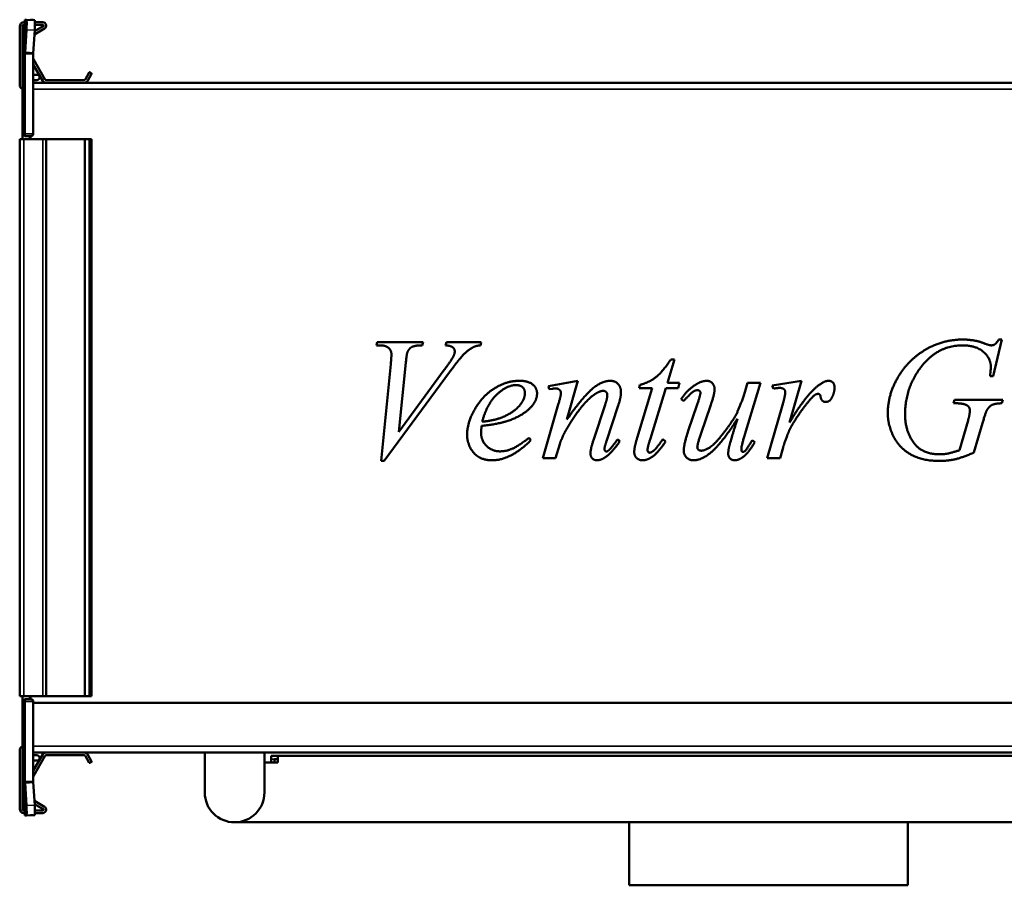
# Model space of a CAD drawing. Header units: millimetres. Extents: x 169 to 671, y 164 to 430.
# Tile 1 of 2: x 169 to 466, y 170 to 430. Entities that reach past the tile are written whole.
import ezdxf

# ---------------------------------------------------------------- set-up
doc = ezdxf.new("R2010")
doc.units = ezdxf.units.MM
doc.header["$LTSCALE"] = 2
doc.layers.add('Widoczne (ISO)', color=7, linetype='Continuous', lineweight=50)
doc.layers.add('Widoczne wąskie (ISO)', color=7, linetype='Continuous', lineweight=35)

msp = doc.modelspace()

# ---------------------------------------------------------------- linework, layer by layer
at = {"layer": 'Widoczne (ISO)'}
for p, q in [((169.2, 410.71), (169.2, 428.51)), ((170, 416.91), (170, 428.91)), ((170, 428.91), (170.3, 428.91)), ((170.8, 428.91), (170.3, 428.91)), ((170.4, 429.71), (170.8, 429.71)), ((170.8, 420.34), (170.8, 430.41)), ((170.81, 430.5), (171.24, 430.48)), ((171.24, 430.48), (173.73, 430.33)), ((172.42, 430.41), (173.3, 430.41)), ((176.7, 427.85), (173.65, 426.08)), ((173.71, 427.04), (176.3, 428.54)), ((173.8, 429.71), (176.2, 429.71)), ((176.2, 428.91), (173.8, 428.91)), ((171.24, 427.48), (170.81, 420.57)), ((173.3, 420.42), (173.73, 427.33)), ((170.8, 420.34), (170.8, 396.11)), ((172.2, 420.34), (170.8, 420.34)), ((170.81, 420.57), (172.2, 420.49)), ((172.2, 420.49), (173.3, 420.42)), ((173.3, 420.34), (172.2, 420.34)), ((173.3, 396.12), (173.3, 420.34)), ((170, 416.41), (170, 416.91)), ((170, 413.35), (170, 416.41)), ((170, 416.41), (170.3, 416.41)), ((170.72, 416.18), (170.8, 416.4)), ((176.19, 412.01), (173.3, 417.02)), ((173.33, 418.57), (176.88, 412.41)), ((170.06, 413.33), (170, 413.35)), ((170.06, 413.3), (170.06, 413.3)), ((173.3, 413.91), (174.4, 413.91)), ((188.95, 412.41), (190.18, 414.54)), ((190.87, 414.14), (189.64, 412.01)), ((190.45, 414.61), (190.8, 414.41)), ((170, 412.11), (170, 411.51)), ((170, 411.51), (170.07, 411.51)), ((170, 411.51), (170, 409.51)), ((174.4, 412.31), (173.3, 412.31)), ((173.3, 411.51), (666.7, 411.51)), ((177.06, 412.31), (188.78, 412.31)), ((170, 395.91), (170, 409.51)), ((170.06, 396.11), (170.06, 408.91)), ((170, 395.41), (170, 395.91)), ((170, 395.91), (170.3, 395.91)), ((170, 395.41), (170, 394.51)), ((170, 395.41), (170.3, 395.41)), ((170.8, 395.91), (170.3, 395.91)), ((170.8, 395.41), (170.8, 396.11)), ((170.8, 395.41), (172.5, 395.41)), ((172.5, 395.42), (172.5, 395.41)), ((172.5, 395.42), (172.6, 395.42)), ((172.5, 394.51), (172.5, 395.41)), ((169.2, 394.51), (170.4, 394.51)), ((169.2, 394.51), (169.2, 226.51)), ((176.2, 394.51), (170.4, 394.51)), ((176.2, 394.51), (177.2, 394.51)), ((188.78, 394.51), (177.2, 394.51)), ((177.2, 394.51), (177.2, 226.51)), ((188.95, 394.51), (188.78, 394.51)), ((190.18, 394.51), (188.95, 394.51)), ((190.18, 394.51), (190.45, 394.51)), ((190.8, 394.51), (190.45, 394.51)), ((190.8, 394.51), (190.9, 394.51)), ((190.9, 394.51), (190.9, 226.51)), ((276.78, 332.31), (277.04, 333.26)), ((277.04, 333.26), (290.88, 333.26)), ((290.88, 333.26), (290.59, 332.31)), ((297.6, 332.31), (297.91, 333.26)), ((297.91, 333.26), (308.41, 333.26)), ((308.41, 333.26), (308.15, 332.31)), ((465.37, 334.06), (462.76, 323.02)), ((464.42, 334.06), (465.37, 334.06)), ((277.73, 332.31), (276.78, 332.31)), ((285.65, 327.11), (283.56, 306.24)), ((366.69, 328.05), (364.6, 321.02)), ((365.54, 328.05), (366.69, 328.05)), ((278.21, 297.46), (281.1, 326.6)), ((298.86, 324.25), (279.16, 297.46)), ((283.56, 306.24), (297.23, 324.88)), ((328.63, 320.02), (337.52, 321.62)), ((337.52, 321.62), (334.17, 309.98)), ((364.6, 321.02), (368.17, 321.02)), ((368.17, 321.02), (367.74, 319.36)), ((392.59, 321.02), (387.87, 305.41)), ((388.07, 318.88), (388.67, 321.02)), ((388.67, 321.02), (392.59, 321.02)), ((396.14, 320.19), (404.97, 321.62)), ((404.97, 321.62), (401.37, 309.07)), ((462.76, 323.02), (461.82, 323.02)), ((328.85, 319.08), (328.63, 320.02)), ((329.8, 319.22), (328.85, 319.08)), ((355.42, 304.43), (359.94, 319.36)), ((355.99, 319.36), (356.25, 320.39)), ((359.94, 319.36), (355.99, 319.36)), ((364.08, 319.36), (359.39, 304.18)), ((367.74, 319.36), (364.08, 319.36)), ((396.48, 319.25), (396.14, 320.19)), ((369.43, 315.53), (368.63, 316.1)), ((450.84, 314.84), (451.13, 315.84)), ((451.55, 314.84), (450.84, 314.84)), ((451.13, 315.84), (465.65, 315.84)), ((465.65, 315.84), (465.39, 314.84)), ((326.94, 298.26), (331.6, 314.44)), ((342.32, 304.03), (345.75, 314.41)), ((349.7, 314.16), (346.13, 303.38)), ((370.83, 306.49), (373.52, 314.47)), ((377.55, 314.1), (374.72, 305.86)), ((394.62, 298.26), (399.23, 314.3)), ((452.64, 300.69), (455.19, 309.7)), ((459.53, 308.81), (456.96, 299.97)), ((322.88, 304.46), (323.39, 303.72)), ((349.39, 303.89), (350.19, 303.41)), ((363.14, 303.98), (364, 303.35)), ((390.08, 303.69), (390.85, 303.09)), ((332.06, 302.52), (330.8, 298.26)), ((399.4, 301.52), (398.57, 298.26)), ((279.16, 297.46), (278.21, 297.46)), ((330.8, 298.26), (326.94, 298.26)), ((398.57, 298.26), (394.62, 298.26)), ((170.4, 226.51), (169.2, 226.51)), ((170, 226.51), (170, 225.61)), ((170.4, 226.51), (176.2, 226.51)), ((172.5, 225.61), (172.5, 226.51)), ((177.2, 226.51), (176.2, 226.51)), ((177.2, 226.51), (188.78, 226.51)), ((188.78, 226.51), (188.95, 226.51)), ((188.95, 226.51), (190.18, 226.51)), ((190.45, 226.51), (190.18, 226.51)), ((190.45, 226.51), (190.8, 226.51)), ((190.9, 226.51), (190.8, 226.51)), ((170, 225.11), (170, 225.61)), ((170, 225.61), (170.3, 225.61)), ((170, 222.51), (170, 225.11)), ((170, 225.11), (170.3, 225.11)), ((170.06, 212.11), (170.06, 224.91)), ((170.3, 225.11), (170.8, 225.11)), ((170.8, 224.91), (170.8, 225.61)), ((172.5, 225.61), (170.8, 225.61)), ((170.8, 224.91), (170.8, 200.69)), ((172.5, 225.61), (172.5, 225.6)), ((172.6, 225.6), (172.5, 225.6)), ((173.3, 200.69), (173.3, 224.9)), ((173.3, 224.51), (666.7, 224.51)), ((170, 211.51), (170, 222.51)), ((170, 211.51), (170, 209.51)), ((169.2, 192.51), (169.2, 210.31)), ((170.07, 209.51), (170, 209.51)), ((170, 209.51), (170, 208.91)), ((170.71, 208.71), (170.71, 208.71)), ((666.7, 209.51), (173.3, 209.51)), ((173.3, 204.01), (176.19, 209.01)), ((173.3, 208.71), (174.4, 208.71)), ((176.88, 208.61), (173.33, 202.45)), ((188.78, 208.71), (177.06, 208.71)), ((190.18, 206.48), (188.95, 208.61)), ((189.64, 209.01), (190.87, 206.88)), ((225, 209.51), (225, 207.51)), ((243, 207.51), (243, 209.51)), ((247, 208.51), (245, 208.51)), ((245, 206.51), (245, 208.51)), ((247, 208.51), (543, 208.51)), ((247, 206.51), (247, 208.51)), ((170, 207.67), (170.06, 207.69)), ((170, 204.61), (170, 207.67)), ((170.06, 207.72), (170.06, 207.72)), ((174.4, 207.11), (173.3, 207.11)), ((190.8, 206.61), (190.45, 206.41)), ((225, 197.51), (225, 207.51)), ((243, 207.51), (243, 197.51)), ((243, 206.51), (247, 206.51)), ((247, 207.51), (246, 207.51)), ((246, 207.51), (246, 206.51)), ((170, 204.11), (170, 204.61)), ((170, 204.61), (170.3, 204.61)), ((170, 192.11), (170, 204.11)), ((170.72, 204.84), (170.8, 204.62)), ((170.8, 190.61), (170.8, 200.69)), ((170.8, 200.69), (172.2, 200.69)), ((172.2, 200.54), (170.81, 200.45)), ((170.81, 200.45), (171.24, 193.54)), ((172.2, 200.69), (173.3, 200.69)), ((173.3, 200.6), (172.2, 200.54)), ((173.73, 193.69), (173.3, 200.6)), ((173.65, 194.94), (176.7, 193.18)), ((176.3, 192.48), (173.71, 193.98)), ((170, 192.11), (170.3, 192.11)), ((170.3, 192.11), (170.8, 192.11)), ((170.8, 191.31), (170.4, 191.31)), ((171.24, 190.54), (170.81, 190.52)), ((171.24, 190.54), (173.73, 190.69)), ((173.3, 190.61), (172.42, 190.61)), ((173.8, 192.11), (176.2, 192.11)), ((176.2, 191.31), (173.8, 191.31)), ((545, 188.51), (234, 188.51)), ((353, 188.51), (353, 169.51)), ((437, 188.51), (437, 169.51)), ((437, 169.51), (353, 169.51))]:
    msp.add_line(p, q, dxfattribs=at)
for centre, radius, start, end in [((170.4, 428.51), 1.2, 90, 180), ((176.2, 428.71), 1, 300, 90), ((176.2, 428.71), 0.2, 300, 90), ((173.5, 418.67), 0.2, 180, 210), ((182, 412.07), 12, 160, 174.1375), ((170.3, 416.91), 0.5, 270, 0), ((174.4, 413.11), 0.8, 270, 90), ((190.35, 414.44), 0.2, 60, 150), ((190.7, 414.24), 0.2, 330, 60), ((170.2, 410.71), 1, 180, 258.463), ((170.2, 412.11), 0.2, 128.8292, 180), ((177.06, 412.51), 1, 210, 270), ((177.06, 412.51), 0.2, 210, 270), ((188.78, 412.51), 0.2, 270, 330), ((188.78, 412.51), 1, 270, 330), ((170.3, 395.91), 0.5, 270, 0), ((172.6, 396.12), 0.7, 359.1815, 0), ((172, 222.51), 2, 166.1639, 180), ((170.3, 225.11), 0.5, 0, 90), ((172.6, 224.9), 0.7, 0, 0.8185), ((170.2, 210.31), 1, 101.537, 180), ((170.2, 208.91), 0.2, 180, 231.1445), ((174.4, 207.91), 0.8, 270, 90), ((177.06, 208.51), 1, 90, 150), ((177.06, 208.51), 0.2, 90, 150), ((188.78, 208.51), 1, 30, 90), ((188.78, 208.51), 0.2, 30, 90), ((182, 208.95), 12, 185.8625, 200), ((190.35, 206.58), 0.2, 210, 300), ((190.7, 206.78), 0.2, 300, 30), ((170.3, 204.11), 0.5, 0, 90), ((173.5, 202.35), 0.2, 150, 180), ((234, 197.51), 9, 180, 0), ((176.2, 192.31), 1, 270, 60), ((170.4, 192.51), 1.2, 180, 270), ((176.2, 192.31), 0.2, 270, 60)]:
    msp.add_arc(centre, radius, start, end, dxfattribs=at)
for centre, major_axis, start_param, end_param in [((171.05, 427.49), (0.19, 2.99), 4.714295, 6.285092), ((173.54, 427.34), (0.19, 2.99), 4.714295, 6.283185), ((171.05, 193.53), (0.19, -2.99), 6.281279, 7.852075), ((173.54, 193.69), (0.19, -2.99), 0, 1.56889)]:
    msp.add_ellipse(centre, major_axis=major_axis, ratio=0.061628, start_param=start_param, end_param=end_param, dxfattribs=at)
for points, knots in [([(170.81, 430.5), (170.81, 430.48), (170.8, 430.47), (170.8, 430.44), (170.8, 430.43), (170.8, 430.41)], [0, 0, 0, 0, 0.01249515, 0.01249515, 0.0249903, 0.0249903, 0.0249903, 0.0249903]), ([(173.3, 430.41), (173.3, 430.41), (173.3, 430.4), (173.3, 430.4), (173.3, 430.4), (173.3, 430.39), (173.3, 430.39), (173.3, 430.39), (173.3, 430.39), (173.3, 430.38), (173.3, 430.38), (173.3, 430.38), (173.3, 430.37), (173.3, 430.37), (173.3, 430.37), (173.3, 430.36), (173.3, 430.36), (173.3, 430.36), (173.3, 430.36)], [0, 0, 0, 0, 0.001501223, 0.001501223, 0.001501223, 0.00300249, 0.00300249, 0.00300249, 0.004503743, 0.004503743, 0.004503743, 0.006004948, 0.006004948, 0.006004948, 0.007506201, 0.007506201, 0.007506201, 0.00845921, 0.00845921, 0.00845921, 0.00845921]), ([(170.8, 420.34), (170.8, 420.38), (170.8, 420.42), (170.8, 420.49), (170.81, 420.53), (170.81, 420.57)], [0, 0, 0, 0, 0.01249515, 0.01249515, 0.0249903, 0.0249903, 0.0249903, 0.0249903]), ([(173.3, 420.42), (173.3, 420.41), (173.3, 420.41), (173.3, 420.41), (173.3, 420.4), (173.3, 420.4), (173.3, 420.39), (173.3, 420.39), (173.3, 420.39), (173.3, 420.38), (173.3, 420.38), (173.3, 420.38), (173.3, 420.37), (173.3, 420.37), (173.3, 420.36), (173.3, 420.36), (173.3, 420.36), (173.3, 420.35), (173.3, 420.35), (173.3, 420.34), (173.3, 420.34), (173.3, 420.34)], [0, 0, 0, 0, 0.00150122, 0.00150122, 0.00150122, 0.00300249, 0.00300249, 0.00300249, 0.00450374, 0.00450374, 0.00450374, 0.00600495, 0.00600495, 0.00600495, 0.0075062, 0.0075062, 0.0075062, 0.00900747, 0.00900747, 0.00900747, 0.01050869, 0.01050869, 0.01050869, 0.01050869]), ([(170.06, 413.3), (170.06, 413.3), (170.06, 413.3), (170.06, 413.3), (170.06, 413.3), (170.06, 413.3)], [0.00000127, 0.00000127, 0.00000127, 0.00000127, 0.0077936, 0.0077936, 0.01558592, 0.01558592, 0.01558592, 0.01558592]), ([(170.06, 413.3), (170.07, 413.28), (170.07, 413.17), (170.07, 412.8), (170.07, 412.51), (170.07, 411.8), (170.07, 411.38), (170.07, 410.49), (170.07, 410.03), (170.06, 409.57)], [0.0000002, 0.0000002, 0.0000002, 0.0000002, 0.138614, 0.138614, 0.2902546, 0.2902546, 0.4411619, 0.4411619, 0.5810662, 0.5810662, 0.5810662, 0.5810662]), ([(170.06, 409.41), (170.06, 409.44), (170.06, 409.46), (170.06, 409.51), (170.06, 409.54), (170.06, 409.57)], [-0.01558465, -0.01558465, -0.01558465, -0.01558465, -0.00779233, -0.00779233, 0, 0, 0, 0]), ([(170.06, 408.91), (170.06, 408.99), (170.06, 409.08), (170.06, 409.24), (170.06, 409.33), (170.06, 409.41)], [0, 0, 0, 0, 0.02497584, 0.02497584, 0.04995141, 0.04995141, 0.04995141, 0.04995141]), ([(172.6, 395.42), (172.62, 395.42), (172.63, 395.42), (172.66, 395.42), (172.67, 395.42), (172.71, 395.43), (172.73, 395.43), (172.8, 395.45), (172.85, 395.46), (172.98, 395.53), (173.08, 395.59), (173.2, 395.75), (173.24, 395.82), (173.28, 395.95), (173.29, 395.99), (173.3, 396.06), (173.3, 396.09), (173.3, 396.11)], [0.5164602, 0.5164602, 0.5164602, 0.5164602, 0.521665, 0.521665, 0.5268699, 0.5268699, 0.5372796, 0.5372796, 0.558099, 0.558099, 0.5997379, 0.5997379, 0.6260553, 0.6260553, 0.6392139, 0.6392139, 0.6464865, 0.6464865, 0.6464865, 0.6464865]), ([(173.3, 224.91), (173.3, 224.94), (173.3, 224.96), (173.29, 225.03), (173.28, 225.07), (173.24, 225.2), (173.2, 225.27), (173.08, 225.43), (172.98, 225.49), (172.85, 225.56), (172.8, 225.57), (172.73, 225.59), (172.71, 225.59), (172.67, 225.6), (172.66, 225.6), (172.63, 225.6), (172.62, 225.6), (172.6, 225.6)], [0.902894, 0.902894, 0.902894, 0.902894, 0.9101665, 0.9101665, 0.9233252, 0.9233252, 0.9496425, 0.9496425, 0.9912814, 0.9912814, 1.0121009, 1.0121009, 1.0225106, 1.0225106, 1.0277154, 1.0277154, 1.0329203, 1.0329203, 1.0329203, 1.0329203]), ([(170.06, 211.61), (170.06, 211.69), (170.06, 211.78), (170.06, 211.94), (170.06, 212.03), (170.06, 212.11)], [0.00000127, 0.00000127, 0.00000127, 0.00000127, 0.02497637, 0.02497637, 0.04995171, 0.04995171, 0.04995171, 0.04995171]), ([(170.06, 211.61), (170.06, 211.59), (170.06, 211.56), (170.06, 211.51), (170.06, 211.48), (170.06, 211.46)], [0.00000127, 0.00000127, 0.00000127, 0.00000127, 0.0077936, 0.0077936, 0.01558592, 0.01558592, 0.01558592, 0.01558592]), ([(170.06, 211.46), (170.07, 210.99), (170.07, 210.54), (170.07, 209.65), (170.07, 209.22), (170.07, 208.51), (170.07, 208.23), (170.07, 207.85), (170.07, 207.75), (170.06, 207.73)], [0.0000002, 0.0000002, 0.0000002, 0.0000002, 0.138614, 0.138614, 0.2902546, 0.2902546, 0.4411619, 0.4411619, 0.5810662, 0.5810662, 0.5810662, 0.5810662]), ([(170.06, 207.72), (170.06, 207.72), (170.06, 207.72), (170.06, 207.72), (170.06, 207.73), (170.06, 207.73)], [-0.01558465, -0.01558465, -0.01558465, -0.01558465, -0.00779233, -0.00779233, 0, 0, 0, 0]), ([(170.81, 200.45), (170.81, 200.49), (170.8, 200.53), (170.8, 200.61), (170.8, 200.65), (170.8, 200.69)], [0, 0, 0, 0, 0.01249515, 0.01249515, 0.0249903, 0.0249903, 0.0249903, 0.0249903]), ([(173.3, 200.69), (173.3, 200.68), (173.3, 200.68), (173.3, 200.67), (173.3, 200.67), (173.3, 200.67), (173.3, 200.66), (173.3, 200.66), (173.3, 200.65), (173.3, 200.65), (173.3, 200.65), (173.3, 200.64), (173.3, 200.64), (173.3, 200.64), (173.3, 200.63), (173.3, 200.63), (173.3, 200.62), (173.3, 200.62), (173.3, 200.62), (173.3, 200.61), (173.3, 200.61), (173.3, 200.6)], [0, 0, 0, 0, 0.00150122, 0.00150122, 0.00150122, 0.00300249, 0.00300249, 0.00300249, 0.00450374, 0.00450374, 0.00450374, 0.00600495, 0.00600495, 0.00600495, 0.0075062, 0.0075062, 0.0075062, 0.00900747, 0.00900747, 0.00900747, 0.01050869, 0.01050869, 0.01050869, 0.01050869]), ([(170.8, 190.61), (170.8, 190.6), (170.8, 190.58), (170.8, 190.55), (170.81, 190.54), (170.81, 190.52)], [0, 0, 0, 0, 0.01249515, 0.01249515, 0.0249903, 0.0249903, 0.0249903, 0.0249903]), ([(173.3, 190.67), (173.3, 190.66), (173.3, 190.66), (173.3, 190.66), (173.3, 190.66), (173.3, 190.65), (173.3, 190.65), (173.3, 190.65), (173.3, 190.64), (173.3, 190.64), (173.3, 190.64), (173.3, 190.63), (173.3, 190.63), (173.3, 190.63), (173.3, 190.62), (173.3, 190.62), (173.3, 190.62), (173.3, 190.61), (173.3, 190.61)], [0.002049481, 0.002049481, 0.002049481, 0.002049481, 0.00300249, 0.00300249, 0.00300249, 0.004503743, 0.004503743, 0.004503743, 0.006004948, 0.006004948, 0.006004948, 0.007506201, 0.007506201, 0.007506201, 0.009007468, 0.009007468, 0.009007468, 0.010508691, 0.010508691, 0.010508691, 0.010508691])]:
    msp.add_open_spline(points, degree=3, knots=knots, dxfattribs=at)
for points, degree in [([(170.07, 412.16), (170.07, 412.19), (170.07, 412.23), (170.07, 412.27)], 3), ([(170.06, 395.91), (170.06, 395.98), (170.06, 396.05), (170.06, 396.11)], 3), ([(443.86, 331.83), (448.49, 334.06), (453.56, 334.06)], 2), ([(453.56, 334.06), (457.3, 334.06), (460.36, 332.8)], 2), ([(460.36, 332.8), (461.59, 332.31), (462.16, 332.31)], 2), ([(462.16, 332.31), (462.79, 332.31), (463.71, 332.92), (464.42, 334.06)], 2), ([(281.3, 329.6), (281.3, 330.77), (279.59, 332.31), (277.73, 332.31)], 2), ([(281.1, 326.6), (281.3, 328.83), (281.3, 329.6)], 2), ([(286.16, 330.34), (285.9, 329.77), (285.65, 327.11)], 2), ([(290.59, 332.31), (288.34, 332.29), (286.68, 331.4), (286.16, 330.34)], 2), ([(300.4, 330.48), (300.4, 331.17), (299.23, 332.2), (297.6, 332.31)], 2), ([(306.15, 331.83), (304.72, 331.14), (301.92, 328.43), (298.86, 324.25)], 2), ([(300.03, 329.08), (300.4, 329.88), (300.4, 330.48)], 2), ([(308.15, 332.31), (306.89, 332.2), (306.15, 331.83)], 2), ([(430.99, 311.81), (430.99, 316.36), (434.8, 324.54), (440.52, 330.2), (443.86, 331.83)], 2), ([(453.56, 332.31), (445.44, 332.31), (440.29, 324.79)], 2), ([(462.05, 325.88), (462.05, 328.43), (457.53, 332.31), (453.56, 332.31)], 2), ([(297.23, 324.88), (299.46, 327.91), (300.03, 329.08)], 2), ([(356.25, 320.39), (359.11, 321.16), (363.05, 324.25), (365.54, 328.05)], 2), ([(440.29, 324.79), (436.2, 318.85), (436.2, 311.47)], 2), ([(461.82, 323.02), (462.05, 324.97), (462.05, 325.88)], 2), ([(304.12, 305.26), (304.12, 309.12), (308.87, 317.16), (316.04, 321.62), (319.85, 321.62)], 2), ([(319.85, 321.62), (322.59, 321.62), (325.22, 319.39), (325.22, 317.87)], 2), ([(334.17, 309.98), (339.32, 317.1), (344.81, 321.62), (347.35, 321.62)], 2), ([(347.35, 321.62), (348.73, 321.62), (350.53, 319.73), (350.53, 318.25)], 2), ([(373.09, 320.5), (374.89, 321.62), (376.41, 321.62)], 2), ([(376.41, 321.62), (377.44, 321.62), (378.75, 320.16), (378.75, 319.05)], 2), ([(409.63, 319.88), (411.75, 321.62), (413.07, 321.62)], 2), ([(413.07, 321.62), (413.92, 321.62), (414.92, 320.62), (414.92, 319.65)], 2), ([(318.87, 320.33), (316.16, 320.33), (310.1, 314.73), (308.67, 309.27)], 2), ([(315.04, 310.75), (318.3, 312.18), (321.56, 316.13), (321.56, 317.9)], 2), ([(321.56, 317.9), (321.56, 318.99), (320.16, 320.33), (318.87, 320.33)], 2), ([(325.22, 317.87), (325.22, 315.73), (323.48, 313.79)], 2), ([(330.86, 319.33), (330.57, 319.33), (329.8, 319.22)], 2), ([(332.43, 317.93), (332.43, 318.47), (331.51, 319.33), (330.86, 319.33)], 2), ([(331.6, 314.44), (332.43, 317.33), (332.43, 317.93)], 2), ([(343.27, 317.96), (341.21, 316.82), (336.75, 311.47), (334.26, 307.32)], 2), ([(345.15, 318.59), (344.38, 318.59), (343.27, 317.96)], 2), ([(346.41, 317.42), (346.41, 317.93), (345.67, 318.59), (345.15, 318.59)], 2), ([(350.53, 318.25), (350.53, 316.7), (349.7, 314.16)], 2), ([(368.63, 316.1), (370.75, 319.1), (373.09, 320.5)], 2), ([(373.66, 318.79), (373, 318.79), (371.72, 318.02), (369.43, 315.53)], 2), ([(373.52, 314.47), (374.49, 317.33), (374.49, 318.05)], 2), ([(374.49, 318.05), (374.49, 318.33), (373.98, 318.79), (373.66, 318.79)], 2), ([(374.78, 300.55), (375.66, 300.55), (378.52, 302.23), (383.27, 308.12), (386.36, 313.27), (388.07, 318.88)], 2), ([(378.75, 319.05), (378.75, 317.65), (377.55, 314.1)], 2), ([(398.37, 319.48), (397.85, 319.48), (396.48, 319.25)], 2), ([(399.68, 319.08), (399.17, 319.48), (398.37, 319.48)], 2), ([(399.23, 314.3), (400.06, 317.1), (400.06, 318.27)], 2), ([(400.06, 318.27), (400.06, 318.76), (399.68, 319.08)], 2), ([(401.37, 309.07), (405.95, 316.79), (409.63, 319.88)], 2), ([(414.92, 319.65), (414.92, 317.96), (414.04, 316.42)], 2), ([(345.75, 314.41), (346.41, 316.36), (346.41, 317.42)], 2), ([(407.15, 315.44), (405, 312.93), (402.49, 308.9)], 2), ([(409.18, 317.47), (408.49, 317.1), (407.15, 315.44)], 2), ([(410.01, 317.67), (409.55, 317.67), (409.18, 317.47)], 2), ([(410.49, 317.47), (410.29, 317.67), (410.01, 317.67)], 2), ([(410.72, 316.82), (410.66, 317.3), (410.49, 317.47)], 2), ([(412.27, 315.24), (411.66, 315.24), (410.84, 316.02), (410.72, 316.82)], 2), ([(414.04, 316.42), (413.44, 315.24), (412.27, 315.24)], 2), ([(455.07, 314.1), (453.98, 314.84), (451.55, 314.84)], 2), ([(465.39, 314.84), (463.39, 314.81), (461.59, 313.93), (460.93, 312.87)], 2), ([(323.48, 313.79), (321.19, 311.24), (316.76, 309.67)], 2), ([(446.66, 297.46), (441.15, 297.46), (434.28, 301.6), (430.99, 308.44), (430.99, 311.81)], 2), ([(455.73, 312.67), (455.73, 313.61), (455.07, 314.1)], 2), ([(455.19, 309.7), (455.73, 311.55), (455.73, 312.67)], 2), ([(460.93, 312.87), (460.5, 312.18), (459.53, 308.81)], 2), ([(316.76, 309.67), (313.81, 308.61), (308.49, 308.01)], 2), ([(308.67, 309.27), (312.58, 309.7), (315.04, 310.75)], 2), ([(385.64, 310.18), (381.1, 303), (374.95, 297.66), (372.38, 297.66)], 2), ([(383.21, 302), (383.64, 303.78), (385.64, 310.18)], 2), ([(402.49, 308.9), (401.4, 307.18), (400.63, 305.04)], 2), ([(436.2, 311.47), (436.2, 306.58), (441.29, 299.46), (446.61, 299.46)], 2), ([(308.49, 308.01), (308.35, 306.72), (308.35, 305.86)], 2), ([(308.35, 305.86), (308.35, 303.58), (311.67, 300.35), (314.04, 300.35)], 2), ([(334.26, 307.32), (332.94, 305.12), (332.06, 302.52)], 2), ([(369.46, 300.55), (369.46, 302.49), (370.83, 306.49)], 2), ([(374.72, 305.86), (373.55, 302.52), (373.55, 301.63)], 2), ([(311.73, 297.66), (307.95, 297.66), (304.12, 302.4), (304.12, 305.26)], 2), ([(323.39, 303.72), (317.27, 297.66), (311.73, 297.66)], 2), ([(314.04, 300.35), (315.93, 300.35), (319.42, 301.86), (322.88, 304.46)], 2), ([(341.32, 299.77), (341.32, 301.03), (342.32, 304.03)], 2), ([(346.13, 303.38), (345.52, 301.52), (345.52, 301.12)], 2), ([(350.19, 303.41), (347.9, 300.03), (345.87, 298.63)], 2), ([(346.75, 300.6), (347.96, 301.66), (349.39, 303.89)], 2), ([(354.53, 300.17), (354.53, 301.58), (355.42, 304.43)], 2), ([(359.39, 304.18), (358.54, 301.58), (358.54, 300.8)], 2), ([(364, 303.35), (361.77, 299.92), (359.74, 298.57)], 2), ([(360.68, 300.8), (361.22, 301.32), (363.14, 303.98)], 2), ([(387.87, 305.41), (386.82, 301.92), (386.82, 301)], 2), ([(390.85, 303.09), (389.07, 299.95), (387.19, 298.54)], 2), ([(387.3, 300.17), (387.65, 300.17), (388.45, 300.92), (390.08, 303.69)], 2), ([(400.63, 305.04), (399.54, 302.12), (399.4, 301.52)], 2), ([(345.52, 301.12), (345.52, 300.77), (345.9, 300.29), (346.1, 300.29)], 2), ([(346.1, 300.29), (346.35, 300.29), (346.75, 300.6)], 2), ([(356.99, 297.66), (355.9, 297.66), (354.53, 299.06), (354.53, 300.17)], 2), ([(358.54, 300.8), (358.54, 300.4), (358.91, 299.95), (359.16, 299.95)], 2), ([(359.16, 299.95), (359.74, 299.95), (360.68, 300.8)], 2), ([(372.38, 297.66), (371.15, 297.66), (369.46, 299.29), (369.46, 300.55)], 2), ([(373.55, 301.63), (373.55, 301.12), (374.21, 300.55), (374.78, 300.55)], 2), ([(382.87, 299.69), (382.87, 300.57), (383.21, 302)], 2), ([(386.82, 301), (386.82, 300.57), (387.07, 300.17), (387.3, 300.17)], 2), ([(446.61, 299.46), (447.92, 299.46), (450.27, 299.92), (452.64, 300.69)], 2), ([(456.96, 299.97), (453.41, 298.46), (449.07, 297.46), (446.66, 297.46)], 2), ([(343.32, 297.66), (342.41, 297.66), (341.32, 298.8), (341.32, 299.77)], 2), ([(345.87, 298.63), (344.44, 297.66), (343.32, 297.66)], 2), ([(359.74, 298.57), (358.39, 297.66), (356.99, 297.66)], 2), ([(384.79, 297.66), (383.93, 297.66), (382.87, 298.8), (382.87, 299.69)], 2), ([(387.19, 298.54), (385.96, 297.66), (384.79, 297.66)], 2), ([(170.06, 224.91), (170.06, 224.98), (170.06, 225.05), (170.06, 225.11)], 3), ([(170.07, 208.87), (170.07, 209.06), (170.07, 209.28), (170.07, 209.51)], 3)]:
    msp.add_open_spline(points, degree=degree, dxfattribs=at)
at = {"layer": 'Widoczne wąskie (ISO)'}
for p, q in [((170.3, 428.91), (170.3, 416.91)), ((170.81, 430.5), (170.81, 420.57)), ((171.24, 430.48), (171.24, 430.48)), ((171.24, 427.48), (173.73, 427.33)), ((170, 416.91), (170.3, 416.91)), ((170.3, 416.91), (170.8, 416.91)), ((170.3, 416.91), (170.3, 416.41)), ((170.63, 415.91), (170.63, 415.91)), ((170.06, 409.51), (170, 409.51)), ((170.72, 408.91), (170.06, 408.91)), ((170.72, 395.91), (170.72, 408.91)), ((170.72, 408.91), (170.8, 408.91)), ((666.7, 409.51), (173.3, 409.51)), ((170.3, 395.91), (170.3, 395.41)), ((173.3, 396.11), (170.8, 396.11)), ((172.2, 395.41), (172.2, 394.51)), ((170.4, 394.51), (170.4, 226.51)), ((176.2, 394.51), (176.2, 226.51)), ((188.78, 394.51), (188.78, 226.51)), ((188.95, 394.51), (188.95, 226.51)), ((190.18, 394.51), (190.18, 226.51)), ((190.45, 394.51), (190.45, 226.51)), ((190.8, 394.51), (190.8, 226.51)), ((172.2, 226.51), (172.2, 225.61)), ((170.3, 225.61), (170.3, 225.11)), ((170.72, 212.11), (170.72, 225.11)), ((170.8, 224.91), (173.3, 224.91)), ((170, 211.51), (170.06, 211.51)), ((170.06, 212.11), (170.72, 212.11)), ((170.72, 212.11), (170.8, 212.11)), ((173.3, 211.51), (666.7, 211.51)), ((170.63, 205.11), (170.63, 205.11)), ((246, 207.51), (245.27, 207.51)), ((170, 204.11), (170.3, 204.11)), ((170.3, 204.61), (170.3, 204.11)), ((170.8, 204.11), (170.3, 204.11)), ((170.3, 204.11), (170.3, 192.11)), ((170.81, 200.45), (170.81, 190.52)), ((171.24, 193.54), (173.73, 193.69)), ((171.24, 190.54), (171.24, 190.54))]:
    msp.add_line(p, q, dxfattribs=at)
for centre, major_axis, ratio, start_param, end_param in [((181.99, 412.03), (-11.99, 0.38), 0.984885, 5.965377, 6.208164), ((170.65, 411.04), (-0.07, -5.14), 0.000062, 2.948989, 3.141593), ((181.99, 409.41), (-12, -0.07), 0.173121, 5.933196, 6.175982), ((170.65, 408.91), (0, 6.01), 0.012226, 4.712175, 4.90478), ((181.99, 211.61), (-12, 0.07), 0.173121, 0.107203, 0.349989), ((170.65, 212.11), (0, 6.01), 0.012225, 4.519998, 4.712603), ((181.99, 208.99), (-11.99, -0.38), 0.984885, 0.075022, 0.317808), ((170.65, 209.99), (-0.07, 5.14), 0.000062, 3.141592, 3.334197)]:
    msp.add_ellipse(centre, major_axis=major_axis, ratio=ratio, start_param=start_param, end_param=end_param, dxfattribs=at)
for points, knots in [([(170.71, 414.03), (170.71, 414.49), (170.71, 415.42), (170.72, 415.94), (170.72, 416.08)], [-0.0000125, -0.0000125, -0.0000125, -0.0000125, 0.083717, 0.1958357, 0.1958357, 0.1958357, 0.1958357]), ([(170.72, 410.06), (170.71, 411.34), (170.71, 412.76), (170.71, 413.88), (170.71, 414.03)], [-0.1965799, -0.1965799, -0.1965799, -0.1965799, -0.0284018, -0.0000125, -0.0000125, -0.0000125, -0.0000125]), ([(170.71, 206.99), (170.71, 207.45), (170.71, 208.66), (170.72, 210.11), (170.72, 210.96)], [-0.0000125, -0.0000125, -0.0000125, -0.0000125, 0.083717, 0.1958357, 0.1958357, 0.1958357, 0.1958357]), ([(170.72, 204.94), (170.71, 205.15), (170.71, 205.81), (170.71, 206.83), (170.71, 206.99)], [-0.1965799, -0.1965799, -0.1965799, -0.1965799, -0.0284018, -0.0000125, -0.0000125, -0.0000125, -0.0000125])]:
    msp.add_open_spline(points, degree=3, knots=knots, dxfattribs=at)

doc.saveas('drawing.dxf')
